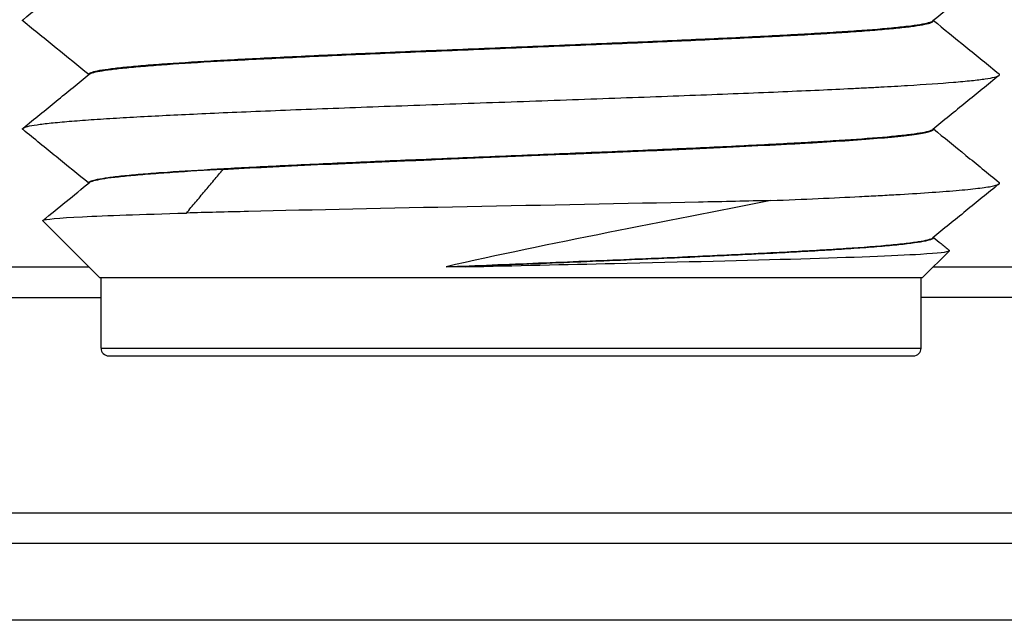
# Model space of a CAD drawing. Extents: x -1765 to 4890, y -3431 to 1272.
# Tile 124 of 189: x 3096.25 to 3102.65, y -2504.75 to -2500.84. Entities that reach past the tile are written whole.
import ezdxf

# ---------------------------------------------------------------- set-up
doc = ezdxf.new("R2010")
doc.units = 0
doc.linetypes.add('DASHED', pattern=[15, 7, -8])
doc.layers.get('0').update_dxf_attribs({"linetype": 'CONTINUOUS'})
doc.layers.add('1', color=7, linetype='CONTINUOUS')

# ---------------------------------------------------------------- blocks, each defined once
blk = doc.blocks.new('PROBECARD_STIFFENER_1', base_point=(3004.5148, -2504.2512))
at = {"color": 5, "linetype": 'DASHED'}
for p, q in [((3099.2281, -2504.2512), (3095.3312, -2504.2512)), ((3099.7178, -2504.2512), (3099.2281, -2504.2512)), ((3104.2193, -2504.2512), (3099.7178, -2504.2512))]:
    blk.add_line(p, q, dxfattribs=at)
at = {"color": 5, "linetype": 'CONTINUOUS'}
blk.add_line((3156.9148, -2504.7512), (3074.0434, -2504.7512), dxfattribs=at)
blk = doc.blocks.new('PROBE_CARD_STIFFENER_E4155', base_point=(3004.5148, -2504.2512))
blk.add_blockref('PROBECARD_STIFFENER_1', (3004.5148, -2504.2512))
blk = doc.blocks.new('PROBE_CARD_STIFFNER_AS4155', base_point=(3004.5148, -2493.2512))
blk.add_blockref('PROBE_CARD_STIFFENER_E4155', (3004.5148, -2504.2512))
blk = doc.blocks.new('SMA_CONNECTOR_RING', base_point=(3072.005, -2496.9312))
at = {"color": 7, "linetype": 'CONTINUOUS'}
for p, q in [((3096.1107, -2502.4512), (3096.6998, -2502.4512)), ((3102.1898, -2502.4512), (3112.711, -2502.4512)), ((3095.9394, -2502.6512), (3096.7798, -2502.6512)), ((3112.621, -2502.6512), (3102.1098, -2502.6512)), ((3074.0434, -2504.0512), (3152.9148, -2504.0512)), ((3099.2281, -2504.2512), (3094.8292, -2504.2512)), ((3104.2193, -2504.2512), (3099.2281, -2504.2512))]:
    blk.add_line(p, q, dxfattribs=at)
blk = doc.blocks.new('SMA_CONNECTOR_RING_E702571', base_point=(3072.005, -2496.9312))
blk.add_blockref('SMA_CONNECTOR_RING', (3072.005, -2496.9312))
blk = doc.blocks.new('N2360-20129_SMA_BULKHE1061', base_point=(3090.8546, -2490.2512))
at = {"color": 7, "linetype": 'CONTINUOUS'}
for p, q in [((3102.1893, -2500.8497), (3102.1893, -2500.852)), ((3096.7004, -2501.1997), (3096.7004, -2501.202)), ((3102.1893, -2501.5553), (3102.1893, -2501.5576)), ((3096.7004, -2501.9053), (3096.7004, -2501.9075)), ((3096.7698, -2502.5212), (3096.4018, -2502.1532)), ((3102.1893, -2502.2609), (3102.1893, -2502.2631)), ((3102.1198, -2502.5212), (3102.2933, -2502.3477)), ((3099.1458, -2502.4518), (3099.0227, -2502.4518)), ((3096.7698, -2502.5212), (3096.7798, -2502.5212)), ((3096.7798, -2502.9812), (3096.7798, -2502.5212)), ((3096.7798, -2502.5212), (3097.6205, -2502.5212)), ((3097.6205, -2502.5212), (3102.1098, -2502.5212)), ((3102.1098, -2502.9812), (3102.1098, -2502.5212)), ((3102.1098, -2502.5212), (3102.1198, -2502.5212)), ((3096.8298, -2503.0312), (3102.0598, -2503.0312))]:
    blk.add_line(p, q, dxfattribs=at)
at = {"color": 1, "linetype": 'CONTINUOUS'}
blk.add_line((3096.7798, -2502.9812), (3102.1098, -2502.9812), dxfattribs=at)
at = {"color": 7, "linetype": 'CONTINUOUS'}
for centre, start, end in [((3096.8298, -2502.9812), 180, -90), ((3102.0598, -2502.9812), -90, 0)]:
    blk.add_arc(centre, 0.05, start, end, dxfattribs=at)
for points in [[(3096.2728, -2500.8446), (3096.3419, -2500.7884), (3096.4087, -2500.7339), (3096.4734, -2500.6812)], [(3102.3962, -2500.6812), (3102.3235, -2500.7405), (3102.2534, -2500.7975), (3102.1858, -2500.8526)]]:
    blk.add_open_spline(points, degree=3, dxfattribs=at)
for points, knots in [([(3096.2728, -2500.8543), (3096.2718, -2500.8535), (3096.2711, -2500.8527), (3096.2706, -2500.8519), (3096.2701, -2500.8511), (3096.2698, -2500.8503), (3096.2698, -2500.8495), (3096.2698, -2500.8487), (3096.2701, -2500.8478), (3096.2706, -2500.847), (3096.2711, -2500.8462), (3096.2718, -2500.8454), (3096.2728, -2500.8446)], [0, 0, 0, 0, 0.00333192, 0.00333192, 0.00333192, 0.00591764, 0.00591764, 0.00591764, 0.00850384, 0.00850384, 0.00850384, 0.01183912, 0.01183912, 0.01183912, 0.01183912]), ([(3096.7, -2501.2022), (3096.632, -2501.1469), (3096.5615, -2501.0895), (3096.4883, -2501.0298), (3096.419, -2500.9734), (3096.3472, -2500.9149), (3096.2728, -2500.8543)], [0.0051044, 0.0051044, 0.0051044, 0.0051044, 0.2779219, 0.2779219, 0.2779219, 0.5558438, 0.5558438, 0.5558438, 0.5558438]), ([(3096.7004, -2501.1997), (3096.7004, -2501.198), (3096.7014, -2501.1962), (3096.7034, -2501.1945), (3096.7059, -2501.1923), (3096.7099, -2501.1901), (3096.7155, -2501.1879), (3096.725, -2501.1842), (3096.7389, -2501.1805), (3096.757, -2501.1768), (3096.7758, -2501.1731), (3096.799, -2501.1693), (3096.8265, -2501.1655), (3096.8539, -2501.1618), (3096.8856, -2501.1581), (3096.921, -2501.1544), (3096.9564, -2501.1507), (3096.9956, -2501.147), (3097.038, -2501.1434), (3097.0804, -2501.1398), (3097.1261, -2501.1362), (3097.1745, -2501.1327), (3097.2713, -2501.1257), (3097.3789, -2501.1188), (3097.4927, -2501.1122), (3097.5211, -2501.1105), (3097.5499, -2501.1089), (3097.5791, -2501.1073), (3097.6084, -2501.1056), (3097.6385, -2501.104), (3097.6694, -2501.1023), (3097.7313, -2501.099), (3097.7965, -2501.0956), (3097.8651, -2501.0922), (3097.9336, -2501.0888), (3098.0055, -2501.0853), (3098.0803, -2501.0817), (3098.1552, -2501.0782), (3098.2331, -2501.0746), (3098.3137, -2501.071), (3098.3943, -2501.0674), (3098.4776, -2501.0637), (3098.5631, -2501.06), (3098.6485, -2501.0564), (3098.7362, -2501.0526), (3098.8256, -2501.0489), (3099.0042, -2501.0414), (3099.1895, -2501.0338), (3099.3758, -2501.0261), (3099.5622, -2501.0185), (3099.7496, -2501.0109), (3099.9323, -2501.0033), (3100.0236, -2500.9995), (3100.1138, -2500.9957), (3100.2021, -2500.9919), (3100.2905, -2500.9882), (3100.377, -2500.9844), (3100.4611, -2500.9807), (3100.5452, -2500.977), (3100.6269, -2500.9733), (3100.7058, -2500.9697), (3100.7847, -2500.9661), (3100.8607, -2500.9625), (3100.9335, -2500.9589), (3101.0064, -2500.9554), (3101.076, -2500.9519), (3101.1422, -2500.9484), (3101.2085, -2500.945), (3101.2713, -2500.9416), (3101.3306, -2500.9383), (3101.3603, -2500.9366), (3101.389, -2500.9349), (3101.4169, -2500.9333), (3101.4449, -2500.9316), (3101.4717, -2500.93), (3101.4985, -2500.9284), (3101.5519, -2500.9251), (3101.6035, -2500.9217), (3101.6529, -2500.9183), (3101.7517, -2500.9115), (3101.8415, -2500.9045), (3101.9178, -2500.8973), (3101.9559, -2500.8937), (3101.9907, -2500.8901), (3102.0216, -2500.8864), (3102.0525, -2500.8827), (3102.0796, -2500.879), (3102.1024, -2500.8753), (3102.1252, -2500.8715), (3102.1438, -2500.8678), (3102.1578, -2500.864), (3102.1718, -2500.8602), (3102.1812, -2500.8564), (3102.1858, -2500.8526)], [0, 0, 0, 0, 0.006234, 0.006234, 0.006234, 0.020074, 0.020074, 0.020074, 0.063124, 0.063124, 0.063124, 0.133476, 0.133476, 0.133476, 0.228649, 0.228649, 0.228649, 0.346195, 0.346195, 0.346195, 0.483136, 0.483136, 0.483136, 0.801943, 0.801943, 0.801943, 0.888545, 0.888545, 0.888545, 0.978946, 0.978946, 0.978946, 1.174913, 1.174913, 1.174913, 1.390411, 1.390411, 1.390411, 1.62402, 1.62402, 1.62402, 1.873609, 1.873609, 1.873609, 2.13636, 2.13636, 2.13636, 2.687109, 2.687109, 2.687109, 3.244012, 3.244012, 3.244012, 3.51409, 3.51409, 3.51409, 3.773299, 3.773299, 3.773299, 4.018264, 4.018264, 4.018264, 4.246248, 4.246248, 4.246248, 4.455219, 4.455219, 4.455219, 4.643866, 4.643866, 4.643866, 4.730346, 4.730346, 4.730346, 4.812034, 4.812034, 4.812034, 4.966796, 4.966796, 4.966796, 5.232476, 5.232476, 5.232476, 5.336903, 5.336903, 5.336903, 5.418486, 5.418486, 5.418486, 5.474989, 5.474989, 5.474989, 5.505512, 5.505512, 5.505512, 5.505512]), ([(3096.7038, -2501.1991), (3096.7085, -2501.1953), (3096.718, -2501.1915), (3096.7321, -2501.1877), (3096.7461, -2501.1839), (3096.7649, -2501.1801), (3096.788, -2501.1763), (3096.8111, -2501.1726), (3096.8386, -2501.1688), (3096.8701, -2501.1651), (3096.9015, -2501.1614), (3096.937, -2501.1577), (3096.976, -2501.154), (3097.015, -2501.1504), (3097.0576, -2501.1468), (3097.1031, -2501.1432), (3097.1486, -2501.1396), (3097.1971, -2501.1361), (3097.248, -2501.1326), (3097.3498, -2501.1257), (3097.4613, -2501.1189), (3097.5779, -2501.1124), (3097.6363, -2501.1091), (3097.6982, -2501.1058), (3097.7634, -2501.1024), (3097.8286, -2501.0991), (3097.8971, -2501.0956), (3097.9689, -2501.0922), (3098.0406, -2501.0887), (3098.1155, -2501.0851), (3098.1933, -2501.0816), (3098.271, -2501.078), (3098.3517, -2501.0744), (3098.4348, -2501.0707), (3098.5179, -2501.0671), (3098.6035, -2501.0634), (3098.6911, -2501.0596), (3098.7786, -2501.0559), (3098.868, -2501.0522), (3098.9588, -2501.0484), (3099.1404, -2501.0408), (3099.3273, -2501.0332), (3099.5138, -2501.0256), (3099.7003, -2501.0179), (3099.8864, -2501.0103), (3100.0665, -2501.0027), (3100.1565, -2500.999), (3100.245, -2500.9952), (3100.3314, -2500.9915), (3100.4178, -2500.9877), (3100.5021, -2500.984), (3100.5837, -2500.9803), (3100.6654, -2500.9767), (3100.7444, -2500.973), (3100.8204, -2500.9694), (3100.8964, -2500.9659), (3100.9693, -2500.9623), (3101.0389, -2500.9588), (3101.1086, -2500.9553), (3101.1749, -2500.9519), (3101.2377, -2500.9485), (3101.3006, -2500.9451), (3101.36, -2500.9417), (3101.4158, -2500.9384), (3101.4714, -2500.9352), (3101.5245, -2500.9319), (3101.5761, -2500.9285), (3101.6277, -2500.9252), (3101.6773, -2500.9218), (3101.7243, -2500.9183), (3101.7714, -2500.9149), (3101.8159, -2500.9114), (3101.8573, -2500.9078), (3101.8987, -2500.9043), (3101.937, -2500.9007), (3101.9717, -2500.897), (3102.0064, -2500.8934), (3102.0375, -2500.8897), (3102.0645, -2500.886), (3102.0916, -2500.8823), (3102.1145, -2500.8786), (3102.133, -2500.8748), (3102.151, -2500.8711), (3102.1648, -2500.8675), (3102.1743, -2500.8638), (3102.1798, -2500.8616), (3102.1838, -2500.8594), (3102.1863, -2500.8572), (3102.1883, -2500.8555), (3102.1893, -2500.8538), (3102.1893, -2500.852)], [0, 0, 0, 0, 0.030679, 0.030679, 0.030679, 0.087771, 0.087771, 0.087771, 0.170621, 0.170621, 0.170621, 0.27717, 0.27717, 0.27717, 0.404675, 0.404675, 0.404675, 0.549981, 0.549981, 0.549981, 0.880515, 0.880515, 0.880515, 1.066257, 1.066257, 1.066257, 1.27199, 1.27199, 1.27199, 1.496642, 1.496642, 1.496642, 1.738444, 1.738444, 1.738444, 1.994919, 1.994919, 1.994919, 2.262932, 2.262932, 2.262932, 2.818375, 2.818375, 2.818375, 3.371522, 3.371522, 3.371522, 3.6367, 3.6367, 3.6367, 3.889272, 3.889272, 3.889272, 4.126165, 4.126165, 4.126165, 4.344983, 4.344983, 4.344983, 4.544052, 4.544052, 4.544052, 4.722405, 4.722405, 4.722405, 4.883044, 4.883044, 4.883044, 5.031559, 5.031559, 5.031559, 5.164924, 5.164924, 5.164924, 5.279869, 5.279869, 5.279869, 5.373354, 5.373354, 5.373354, 5.442793, 5.442793, 5.442793, 5.485511, 5.485511, 5.485511, 5.499294, 5.499294, 5.499294, 5.505512, 5.505512, 5.505512, 5.505512]), ([(3102.1897, -2500.8495), (3102.2576, -2500.9048), (3102.3281, -2500.9623), (3102.4013, -2501.0219), (3102.4707, -2501.0783), (3102.5425, -2501.1368), (3102.6168, -2501.1974)], [0.0051047, 0.0051047, 0.0051047, 0.0051047, 0.2779219, 0.2779219, 0.2779219, 0.5558439, 0.5558439, 0.5558439, 0.5558439]), ([(3096.2728, -2501.5501), (3096.3472, -2501.4896), (3096.419, -2501.4311), (3096.4883, -2501.3746), (3096.5629, -2501.3139), (3096.6347, -2501.2555), (3096.7038, -2501.1991)], [0, 0, 0, 0, 0.2779219, 0.2779219, 0.2779219, 0.5558439, 0.5558439, 0.5558439, 0.5558439]), ([(3096.2728, -2501.5501), (3096.2775, -2501.5464), (3096.2875, -2501.5426), (3096.3028, -2501.5388), (3096.3181, -2501.5351), (3096.3386, -2501.5313), (3096.3642, -2501.5276), (3096.3897, -2501.5238), (3096.4202, -2501.5201), (3096.4553, -2501.5164), (3096.4904, -2501.5128), (3096.5301, -2501.5091), (3096.5738, -2501.5055), (3096.6175, -2501.5019), (3096.6652, -2501.4983), (3096.7165, -2501.4947), (3096.7677, -2501.4912), (3096.8223, -2501.4877), (3096.8798, -2501.4843), (3096.9948, -2501.4774), (3097.121, -2501.4706), (3097.2534, -2501.4642), (3097.3849, -2501.4578), (3097.5315, -2501.4511), (3097.6931, -2501.4443), (3097.7738, -2501.4408), (3097.8582, -2501.4374), (3097.9459, -2501.4338), (3098.0336, -2501.4303), (3098.1246, -2501.4268), (3098.2186, -2501.4232), (3098.3125, -2501.4196), (3098.4093, -2501.4159), (3098.5084, -2501.4123), (3098.6076, -2501.4086), (3098.7091, -2501.4049), (3098.8122, -2501.4012), (3099.0185, -2501.3937), (3099.2314, -2501.3862), (3099.4448, -2501.3786), (3099.6582, -2501.3711), (3099.8719, -2501.3635), (3100.0796, -2501.356), (3100.1834, -2501.3523), (3100.2857, -2501.3485), (3100.3859, -2501.3448), (3100.486, -2501.3411), (3100.5839, -2501.3374), (3100.679, -2501.3338), (3100.7741, -2501.3301), (3100.8664, -2501.3265), (3100.9554, -2501.323), (3101.0443, -2501.3194), (3101.13, -2501.3158), (3101.212, -2501.3124), (3101.294, -2501.3089), (3101.3723, -2501.3054), (3101.4468, -2501.302), (3101.5212, -2501.2986), (3101.5918, -2501.2953), (3101.6584, -2501.292), (3101.6917, -2501.2904), (3101.724, -2501.2887), (3101.7553, -2501.2871), (3101.7865, -2501.2855), (3101.8172, -2501.2839), (3101.8475, -2501.2823), (3101.9079, -2501.279), (3101.9664, -2501.2757), (3102.0222, -2501.2723), (3102.1338, -2501.2655), (3102.2348, -2501.2585), (3102.3203, -2501.2514), (3102.3631, -2501.2478), (3102.402, -2501.2442), (3102.4365, -2501.2406), (3102.471, -2501.237), (3102.5011, -2501.2333), (3102.5263, -2501.2296), (3102.5515, -2501.2259), (3102.5719, -2501.2221), (3102.587, -2501.2184), (3102.6022, -2501.2147), (3102.6122, -2501.2109), (3102.6168, -2501.2071)], [0, 0, 0, 0, 0.032276, 0.032276, 0.032276, 0.0947, 0.0947, 0.0947, 0.186532, 0.186532, 0.186532, 0.305503, 0.305503, 0.305503, 0.448586, 0.448586, 0.448586, 0.612281, 0.612281, 0.612281, 0.986448, 0.986448, 0.986448, 1.426535, 1.426535, 1.426535, 1.679566, 1.679566, 1.679566, 1.952439, 1.952439, 1.952439, 2.242538, 2.242538, 2.242538, 2.546502, 2.546502, 2.546502, 3.179485, 3.179485, 3.179485, 3.814658, 3.814658, 3.814658, 4.121176, 4.121176, 4.121176, 4.414531, 4.414531, 4.414531, 4.691089, 4.691089, 4.691089, 4.947936, 4.947936, 4.947936, 5.182949, 5.182949, 5.182949, 5.394797, 5.394797, 5.394797, 5.491825, 5.491825, 5.491825, 5.584121, 5.584121, 5.584121, 5.759125, 5.759125, 5.759125, 6.058024, 6.058024, 6.058024, 6.17468, 6.17468, 6.17468, 6.265148, 6.265148, 6.265148, 6.326949, 6.326949, 6.326949, 6.35907, 6.35907, 6.35907, 6.35907]), ([(3102.6168, -2501.2071), (3102.5425, -2501.2677), (3102.4707, -2501.3261), (3102.4013, -2501.3826), (3102.3268, -2501.4433), (3102.255, -2501.5018), (3102.1858, -2501.5581)], [0, 0, 0, 0, 0.2779219, 0.2779219, 0.2779219, 0.5558438, 0.5558438, 0.5558438, 0.5558438]), ([(3102.6168, -2501.2071), (3102.6178, -2501.2063), (3102.6186, -2501.2055), (3102.6191, -2501.2047), (3102.6196, -2501.2039), (3102.6198, -2501.2031), (3102.6198, -2501.2022), (3102.6198, -2501.2014), (3102.6196, -2501.2006), (3102.6191, -2501.1998), (3102.6186, -2501.199), (3102.6178, -2501.1982), (3102.6168, -2501.1974)], [0, 0, 0, 0, 0.00333192, 0.00333192, 0.00333192, 0.00591764, 0.00591764, 0.00591764, 0.00850384, 0.00850384, 0.00850384, 0.01183912, 0.01183912, 0.01183912, 0.01183912]), ([(3096.2728, -2501.5599), (3096.2718, -2501.5591), (3096.2711, -2501.5583), (3096.2706, -2501.5575), (3096.2701, -2501.5567), (3096.2698, -2501.5558), (3096.2698, -2501.555), (3096.2698, -2501.5542), (3096.2701, -2501.5534), (3096.2706, -2501.5526), (3096.2711, -2501.5518), (3096.2718, -2501.551), (3096.2728, -2501.5501)], [0, 0, 0, 0, 0.00333192, 0.00333192, 0.00333192, 0.00591764, 0.00591764, 0.00591764, 0.00850384, 0.00850384, 0.00850384, 0.01183912, 0.01183912, 0.01183912, 0.01183912]), ([(3096.7, -2501.9078), (3096.632, -2501.8524), (3096.5615, -2501.795), (3096.4883, -2501.7354), (3096.419, -2501.6789), (3096.3472, -2501.6205), (3096.2728, -2501.5599)], [0.0051044, 0.0051044, 0.0051044, 0.0051044, 0.2779219, 0.2779219, 0.2779219, 0.5558438, 0.5558438, 0.5558438, 0.5558438]), ([(3096.7004, -2501.9053), (3096.7004, -2501.9035), (3096.7014, -2501.9018), (3096.7034, -2501.9), (3096.7059, -2501.8978), (3096.7099, -2501.8956), (3096.7155, -2501.8935), (3096.725, -2501.8898), (3096.7389, -2501.8861), (3096.757, -2501.8824), (3096.7758, -2501.8786), (3096.799, -2501.8748), (3096.8265, -2501.8711), (3096.8539, -2501.8673), (3096.8856, -2501.8636), (3096.921, -2501.8599), (3096.9564, -2501.8562), (3096.9956, -2501.8526), (3097.038, -2501.849), (3097.0804, -2501.8454), (3097.1261, -2501.8418), (3097.1745, -2501.8383), (3097.2713, -2501.8312), (3097.3789, -2501.8244), (3097.4927, -2501.8177), (3097.5211, -2501.8161), (3097.5499, -2501.8144), (3097.5791, -2501.8128), (3097.6084, -2501.8112), (3097.6385, -2501.8095), (3097.6694, -2501.8079), (3097.7313, -2501.8046), (3097.7965, -2501.8012), (3097.8651, -2501.7977), (3097.9336, -2501.7943), (3098.0055, -2501.7908), (3098.0803, -2501.7873), (3098.1552, -2501.7838), (3098.2331, -2501.7802), (3098.3137, -2501.7766), (3098.3943, -2501.773), (3098.4776, -2501.7693), (3098.5631, -2501.7656), (3098.6485, -2501.7619), (3098.7362, -2501.7582), (3098.8256, -2501.7544), (3099.0042, -2501.7469), (3099.1895, -2501.7393), (3099.3758, -2501.7317), (3099.5622, -2501.7241), (3099.7496, -2501.7164), (3099.9323, -2501.7088), (3100.0236, -2501.705), (3100.1138, -2501.7012), (3100.2021, -2501.6975), (3100.2905, -2501.6937), (3100.377, -2501.69), (3100.4611, -2501.6863), (3100.5452, -2501.6826), (3100.6269, -2501.6789), (3100.7058, -2501.6753), (3100.7847, -2501.6716), (3100.8607, -2501.668), (3100.9335, -2501.6645), (3101.0064, -2501.6609), (3101.076, -2501.6574), (3101.1422, -2501.654), (3101.2085, -2501.6505), (3101.2713, -2501.6471), (3101.3306, -2501.6438), (3101.3603, -2501.6421), (3101.389, -2501.6405), (3101.4169, -2501.6388), (3101.4449, -2501.6372), (3101.4717, -2501.6356), (3101.4985, -2501.6339), (3101.5519, -2501.6306), (3101.6035, -2501.6273), (3101.6529, -2501.6239), (3101.7517, -2501.6171), (3101.8415, -2501.6101), (3101.9178, -2501.6029), (3101.9559, -2501.5993), (3101.9907, -2501.5956), (3102.0216, -2501.5919), (3102.0525, -2501.5883), (3102.0796, -2501.5846), (3102.1024, -2501.5808), (3102.1252, -2501.5771), (3102.1438, -2501.5733), (3102.1578, -2501.5695), (3102.1718, -2501.5657), (3102.1812, -2501.5619), (3102.1858, -2501.5581)], [0, 0, 0, 0, 0.006234, 0.006234, 0.006234, 0.020074, 0.020074, 0.020074, 0.063124, 0.063124, 0.063124, 0.133476, 0.133476, 0.133476, 0.228649, 0.228649, 0.228649, 0.346195, 0.346195, 0.346195, 0.483136, 0.483136, 0.483136, 0.801943, 0.801943, 0.801943, 0.888545, 0.888545, 0.888545, 0.978946, 0.978946, 0.978946, 1.174913, 1.174913, 1.174913, 1.390411, 1.390411, 1.390411, 1.62402, 1.62402, 1.62402, 1.873609, 1.873609, 1.873609, 2.13636, 2.13636, 2.13636, 2.687109, 2.687109, 2.687109, 3.244012, 3.244012, 3.244012, 3.51409, 3.51409, 3.51409, 3.773299, 3.773299, 3.773299, 4.018264, 4.018264, 4.018264, 4.246248, 4.246248, 4.246248, 4.455219, 4.455219, 4.455219, 4.643866, 4.643866, 4.643866, 4.730346, 4.730346, 4.730346, 4.812034, 4.812034, 4.812034, 4.966796, 4.966796, 4.966796, 5.232476, 5.232476, 5.232476, 5.336903, 5.336903, 5.336903, 5.418486, 5.418486, 5.418486, 5.474989, 5.474989, 5.474989, 5.505512, 5.505512, 5.505512, 5.505512]), ([(3097.5731, -2501.8182), (3097.6606, -2501.8133), (3097.7558, -2501.8083), (3097.8584, -2501.8032), (3097.961, -2501.798), (3098.0711, -2501.7927), (3098.1877, -2501.7874), (3098.3043, -2501.782), (3098.4274, -2501.7766), (3098.5556, -2501.771), (3098.6838, -2501.7655), (3098.817, -2501.7598), (3098.9532, -2501.7542), (3099.2257, -2501.7428), (3099.5104, -2501.7313), (3099.7878, -2501.7199), (3099.9266, -2501.7142), (3100.0635, -2501.7085), (3100.1962, -2501.7028), (3100.329, -2501.6972), (3100.4577, -2501.6916), (3100.5804, -2501.686), (3100.7031, -2501.6805), (3100.8199, -2501.6751), (3100.9294, -2501.6698), (3101.039, -2501.6644), (3101.1413, -2501.6592), (3101.2358, -2501.6541), (3101.2831, -2501.6516), (3101.3283, -2501.649), (3101.3716, -2501.6466), (3101.4151, -2501.6441), (3101.4559, -2501.6416), (3101.496, -2501.6392), (3101.5763, -2501.6342), (3101.6527, -2501.6291), (3101.7233, -2501.624), (3101.794, -2501.6188), (3101.859, -2501.6135), (3101.9164, -2501.6081), (3101.9451, -2501.6054), (3101.9719, -2501.6026), (3101.9966, -2501.5999), (3102.0213, -2501.5971), (3102.0439, -2501.5944), (3102.0642, -2501.5916), (3102.0846, -2501.5888), (3102.1026, -2501.586), (3102.1182, -2501.5832), (3102.1337, -2501.5804), (3102.1469, -2501.5775), (3102.1574, -2501.5747), (3102.1682, -2501.5718), (3102.1762, -2501.5689), (3102.1816, -2501.566), (3102.1848, -2501.5643), (3102.187, -2501.5625), (3102.1882, -2501.5608), (3102.1889, -2501.5597), (3102.1893, -2501.5586), (3102.1893, -2501.5576)], [0, 0, 0, 0, 0.285684, 0.285684, 0.285684, 0.615336, 0.615336, 0.615336, 0.983608, 0.983608, 0.983608, 1.381621, 1.381621, 1.381621, 2.216927, 2.216927, 2.216927, 2.625667, 2.625667, 2.625667, 3.010198, 3.010198, 3.010198, 3.359615, 3.359615, 3.359615, 3.666396, 3.666396, 3.666396, 3.80244, 3.80244, 3.80244, 3.927053, 3.927053, 3.927053, 4.154874, 4.154874, 4.154874, 4.34859, 4.34859, 4.34859, 4.429222, 4.429222, 4.429222, 4.497357, 4.497357, 4.497357, 4.551924, 4.551924, 4.551924, 4.592099, 4.592099, 4.592099, 4.61782, 4.61782, 4.61782, 4.626344, 4.626344, 4.626344, 4.629794, 4.629794, 4.629794, 4.629794]), ([(3102.1897, -2501.555), (3102.2577, -2501.6104), (3102.3282, -2501.6678), (3102.4013, -2501.7274), (3102.4707, -2501.7839), (3102.5425, -2501.8424), (3102.6168, -2501.9029)], [0.0051028, 0.0051028, 0.0051028, 0.0051028, 0.2779219, 0.2779219, 0.2779219, 0.5558439, 0.5558439, 0.5558439, 0.5558439]), ([(3097.5731, -2501.8182), (3097.457, -2501.8247), (3097.3461, -2501.8315), (3097.2449, -2501.8384), (3097.1942, -2501.8418), (3097.146, -2501.8454), (3097.1007, -2501.8489), (3097.0555, -2501.8525), (3097.0132, -2501.8561), (3096.9744, -2501.8597), (3096.9357, -2501.8634), (3096.9004, -2501.867), (3096.8691, -2501.8708), (3096.8378, -2501.8745), (3096.8105, -2501.8782), (3096.7875, -2501.882), (3096.7645, -2501.8857), (3096.7459, -2501.8895), (3096.7319, -2501.8933), (3096.7179, -2501.8971), (3096.7085, -2501.9009), (3096.7038, -2501.9047)], [0, 0, 0, 0, 0.3288758, 0.3288758, 0.3288758, 0.4733819, 0.4733819, 0.4733819, 0.6001537, 0.6001537, 0.6001537, 0.7060705, 0.7060705, 0.7060705, 0.7884257, 0.7884257, 0.7884257, 0.8451875, 0.8451875, 0.8451875, 0.8757161, 0.8757161, 0.8757161, 0.8757161]), ([(3096.4021, -2502.1504), (3096.4538, -2502.1083), (3096.5041, -2502.0674), (3096.553, -2502.0276), (3096.6045, -2501.9856), (3096.6547, -2501.9447), (3096.7038, -2501.9047)], [0, 0, 0, 0, 0.1945511, 0.1945511, 0.1945511, 0.3891022, 0.3891022, 0.3891022, 0.3891022]), ([(3102.6168, -2501.9127), (3102.6178, -2501.9119), (3102.6186, -2501.9111), (3102.6191, -2501.9102), (3102.6196, -2501.9094), (3102.6198, -2501.9086), (3102.6198, -2501.9078), (3102.6198, -2501.907), (3102.6196, -2501.9062), (3102.6191, -2501.9054), (3102.6186, -2501.9045), (3102.6178, -2501.9037), (3102.6168, -2501.9029)], [0, 0, 0, 0, 0.00333192, 0.00333192, 0.00333192, 0.00591764, 0.00591764, 0.00591764, 0.00850384, 0.00850384, 0.00850384, 0.01183912, 0.01183912, 0.01183912, 0.01183912]), ([(3101.1329, -2502.0212), (3101.2416, -2502.0167), (3101.3444, -2502.0122), (3101.4406, -2502.0079), (3101.5369, -2502.0035), (3101.6268, -2501.9992), (3101.7099, -2501.995), (3101.7516, -2501.9929), (3101.7912, -2501.9908), (3101.8305, -2501.9887), (3101.8698, -2501.9866), (3101.9082, -2501.9845), (3101.9456, -2501.9823), (3102.0205, -2501.978), (3102.0914, -2501.9737), (3102.1571, -2501.9692), (3102.2227, -2501.9647), (3102.2831, -2501.9602), (3102.337, -2501.9556), (3102.3908, -2501.9509), (3102.4381, -2501.9463), (3102.4777, -2501.9415), (3102.4974, -2501.9392), (3102.5153, -2501.9368), (3102.5312, -2501.9344), (3102.547, -2501.932), (3102.5609, -2501.9296), (3102.5726, -2501.9272), (3102.5843, -2501.9248), (3102.5938, -2501.9224), (3102.6012, -2501.92), (3102.6086, -2501.9175), (3102.6139, -2501.9151), (3102.6168, -2501.9127)], [0, 0, 0, 0, 0.30803, 0.30803, 0.30803, 0.577647, 0.577647, 0.577647, 0.698403, 0.698403, 0.698403, 0.813651, 0.813651, 0.813651, 1.025521, 1.025521, 1.025521, 1.20593, 1.20593, 1.20593, 1.347323, 1.347323, 1.347323, 1.401326, 1.401326, 1.401326, 1.443331, 1.443331, 1.443331, 1.472935, 1.472935, 1.472935, 1.490242, 1.490242, 1.490242, 1.490242]), ([(3102.6168, -2501.9127), (3102.5425, -2501.9732), (3102.4707, -2502.0317), (3102.4013, -2502.0882), (3102.3268, -2502.1489), (3102.255, -2502.2074), (3102.1858, -2502.2637)], [0, 0, 0, 0, 0.2779219, 0.2779219, 0.2779219, 0.5558438, 0.5558438, 0.5558438, 0.5558438]), ([(3101.1329, -2502.0212), (3100.9829, -2502.0247), (3100.8259, -2502.0281), (3100.6639, -2502.0315), (3100.1855, -2502.0415), (3099.6653, -2502.0515), (3099.1592, -2502.0616), (3098.6506, -2502.0717), (3098.1601, -2502.0818), (3097.7374, -2502.092), (3097.5939, -2502.0955), (3097.4594, -2502.0989), (3097.3349, -2502.1024)], [0, 0, 0, 0, 0.469129, 0.469129, 0.469129, 1.974157, 1.974157, 1.974157, 3.396194, 3.396194, 3.396194, 3.798914, 3.798914, 3.798914, 3.798914]), ([(3101.1329, -2502.0212), (3100.7889, -2502.0901), (3100.4298, -2502.1593), (3100.0766, -2502.2295), (3099.7107, -2502.3023), (3099.3513, -2502.3762), (3099.0227, -2502.4518)], [0, 0, 0, 0, 1.076638, 1.076638, 1.076638, 2.153741, 2.153741, 2.153741, 2.153741]), ([(3096.4021, -2502.1504), (3096.4122, -2502.1422), (3096.5022, -2502.1342), (3096.6602, -2502.1263), (3096.8127, -2502.1187), (3097.0349, -2502.1108), (3097.3349, -2502.1024)], [0, 0, 0, 0, 0.2593055, 0.2593055, 0.2593055, 0.9344221, 0.9344221, 0.9344221, 0.9344221]), ([(3096.4018, -2502.1532), (3096.4013, -2502.1527), (3096.4011, -2502.1523), (3096.4012, -2502.1518), (3096.4012, -2502.1513), (3096.4016, -2502.1509), (3096.4021, -2502.1504)], [0, 0, 0, 0, 0.001574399, 0.001574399, 0.001574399, 0.003294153, 0.003294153, 0.003294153, 0.003294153]), ([(3099.0227, -2502.4518), (3099.22, -2502.4436), (3099.4227, -2502.4353), (3099.6236, -2502.4271), (3099.8246, -2502.4189), (3100.0237, -2502.4106), (3100.2141, -2502.4025), (3100.3093, -2502.3985), (3100.4023, -2502.3944), (3100.4924, -2502.3904), (3100.5826, -2502.3865), (3100.6699, -2502.3825), (3100.7538, -2502.3786), (3100.8377, -2502.3747), (3100.9181, -2502.3708), (3100.9948, -2502.367), (3101.0714, -2502.3632), (3101.1443, -2502.3595), (3101.2131, -2502.3558), (3101.2819, -2502.3521), (3101.3467, -2502.3485), (3101.4074, -2502.345), (3101.4378, -2502.3432), (3101.4668, -2502.3414), (3101.4957, -2502.3397), (3101.5246, -2502.3379), (3101.5529, -2502.3361), (3101.5807, -2502.3343), (3101.6917, -2502.327), (3101.7935, -2502.3195), (3101.8803, -2502.3118), (3101.9238, -2502.308), (3101.9635, -2502.3041), (3101.9988, -2502.3001), (3102.0342, -2502.2962), (3102.0651, -2502.2922), (3102.0912, -2502.2882), (3102.1173, -2502.2841), (3102.1385, -2502.2801), (3102.1543, -2502.276), (3102.1702, -2502.2719), (3102.1808, -2502.2678), (3102.1858, -2502.2637)], [0, 0, 0, 0, 0.601442, 0.601442, 0.601442, 1.192389, 1.192389, 1.192389, 1.471025, 1.471025, 1.471025, 1.73263, 1.73263, 1.73263, 1.973903, 1.973903, 1.973903, 2.19251, 2.19251, 2.19251, 2.387086, 2.387086, 2.387086, 2.475603, 2.475603, 2.475603, 2.560722, 2.560722, 2.560722, 2.861228, 2.861228, 2.861228, 2.980283, 2.980283, 2.980283, 3.073464, 3.073464, 3.073464, 3.137779, 3.137779, 3.137779, 3.171858, 3.171858, 3.171858, 3.171858]), ([(3102.1893, -2502.2631), (3102.1893, -2502.2651), (3102.188, -2502.2671), (3102.1855, -2502.269), (3102.1825, -2502.2713), (3102.1778, -2502.2737), (3102.1713, -2502.276), (3102.1603, -2502.2799), (3102.1443, -2502.2839), (3102.1235, -2502.2878), (3102.1019, -2502.2918), (3102.0751, -2502.2959), (3102.0437, -2502.2999), (3102.0123, -2502.3039), (3101.9763, -2502.3078), (3101.9362, -2502.3117), (3101.8961, -2502.3156), (3101.852, -2502.3195), (3101.8045, -2502.3233), (3101.757, -2502.3271), (3101.7062, -2502.3309), (3101.6527, -2502.3345), (3101.5992, -2502.3382), (3101.5431, -2502.3418), (3101.485, -2502.3454), (3101.4273, -2502.3489), (3101.3663, -2502.3525), (3101.3007, -2502.3561), (3101.2352, -2502.3598), (3101.1656, -2502.3635), (3101.0921, -2502.3672), (3101.0186, -2502.371), (3100.9411, -2502.3748), (3100.8601, -2502.3787), (3100.779, -2502.3825), (3100.6943, -2502.3865), (3100.6064, -2502.3904), (3100.5186, -2502.3944), (3100.4276, -2502.3984), (3100.3341, -2502.4024), (3100.2406, -2502.4065), (3100.1447, -2502.4106), (3100.047, -2502.4147), (3099.9493, -2502.4188), (3099.8499, -2502.4229), (3099.7497, -2502.427), (3099.5493, -2502.4353), (3099.3455, -2502.4435), (3099.1458, -2502.4518)], [0, 0, 0, 0, 0.007254, 0.007254, 0.007254, 0.023125, 0.023125, 0.023125, 0.072431, 0.072431, 0.072431, 0.153142, 0.153142, 0.153142, 0.261335, 0.261335, 0.261335, 0.393537, 0.393537, 0.393537, 0.545761, 0.545761, 0.545761, 0.713809, 0.713809, 0.713809, 0.89843, 0.89843, 0.89843, 1.107283, 1.107283, 1.107283, 1.339635, 1.339635, 1.339635, 1.593558, 1.593558, 1.593558, 1.866137, 1.866137, 1.866137, 2.153518, 2.153518, 2.153518, 2.451055, 2.451055, 2.451055, 3.055491, 3.055491, 3.055491, 3.055491]), ([(3102.1897, -2502.2606), (3102.2062, -2502.2741), (3102.2228, -2502.2876), (3102.2394, -2502.3011), (3102.2573, -2502.3157), (3102.2751, -2502.3302), (3102.293, -2502.3447)], [0.0049177, 0.0049177, 0.0049177, 0.0049177, 0.069099, 0.069099, 0.069099, 0.138198, 0.138198, 0.138198, 0.138198]), ([(3099.1458, -2502.4518), (3099.4681, -2502.4444), (3099.7982, -2502.4371), (3100.117, -2502.4298), (3100.561, -2502.4196), (3100.9785, -2502.4095), (3101.3277, -2502.3993), (3101.6594, -2502.3895), (3101.9357, -2502.3795), (3102.1063, -2502.369), (3102.2209, -2502.362), (3102.2861, -2502.355), (3102.2933, -2502.3477)], [0, 0, 0, 0, 0.971525, 0.971525, 0.971525, 2.182575, 2.182575, 2.182575, 2.961809, 2.961809, 2.961809, 3.150176, 3.150176, 3.150176, 3.150176]), ([(3102.2933, -2502.3477), (3102.2938, -2502.3472), (3102.2941, -2502.3467), (3102.294, -2502.3462), (3102.2939, -2502.3457), (3102.2936, -2502.3452), (3102.293, -2502.3447)], [0, 0, 0, 0, 0.001681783, 0.001681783, 0.001681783, 0.003518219, 0.003518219, 0.003518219, 0.003518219])]:
    blk.add_open_spline(points, degree=3, knots=knots, dxfattribs=at)
at = {"color": 1, "linetype": 'CONTINUOUS'}
blk.add_open_spline([(3097.3349, -2502.1024), (3097.3448, -2502.0906), (3097.3547, -2502.0787), (3097.3646, -2502.0669), (3097.3746, -2502.0551), (3097.3845, -2502.0432), (3097.3944, -2502.0314), (3097.4143, -2502.0077), (3097.4341, -2501.984), (3097.454, -2501.9603), (3097.4738, -2501.9366), (3097.4937, -2501.913), (3097.5136, -2501.8893), (3097.5235, -2501.8774), (3097.5334, -2501.8656), (3097.5433, -2501.8538), (3097.5533, -2501.8419), (3097.5632, -2501.8301), (3097.5731, -2501.8182)], degree=3, knots=[0, 0, 0, 0, 0.0463569, 0.0463569, 0.0463569, 0.0927137, 0.0927137, 0.0927137, 0.1854275, 0.1854275, 0.1854275, 0.2781412, 0.2781412, 0.2781412, 0.324498, 0.324498, 0.324498, 0.3708549, 0.3708549, 0.3708549, 0.3708549], dxfattribs=at)
blk = doc.blocks.new('CONNECTOR__1062', base_point=(3090.8546, -2490.2512))
blk.add_blockref('N2360-20129_SMA_BULKHE1061', (3090.8546, -2490.2512))
blk = doc.blocks.new('N2360-60035_CONNECTOR_1063', base_point=(3090.8546, -2490.2512))
blk.add_blockref('CONNECTOR__1062', (3090.8546, -2490.2512))
blk = doc.blocks.new('CONN_QUARTER_SET_4', base_point=(3090.8546, -2490.2512))
blk.add_blockref('N2360-60035_CONNECTOR_1063', (3090.8546, -2490.2512))
blk = doc.blocks.new('SMA_CONNECTOR_RING_ASSY', base_point=(3072.005, -2490.2512))
for name, p in [('CONN_QUARTER_SET_4', (3090.8546, -2490.2512)), ('SMA_CONNECTOR_RING_E702571', (3072.005, -2496.9312))]:
    blk.add_blockref(name, p)
blk = doc.blocks.new('PROBE_CARD_ASSY', base_point=(3004.5148, -2490.2512))
for name, p in [('PROBE_CARD_STIFFNER_AS4155', (3004.5148, -2493.2512)), ('SMA_CONNECTOR_RING_ASSY', (3072.005, -2490.2512))]:
    blk.add_blockref(name, p)
blk = doc.blocks.new('WPIF_12INCH', base_point=(2906.6148, -2447.8512))
blk.add_blockref('PROBE_CARD_ASSY', (3004.5148, -2490.2512))
blk = doc.blocks.new('B-B', base_point=(3030.1612, -2455.8797))
blk.add_blockref('WPIF_12INCH', (2906.6148, -2447.8512))
blk = doc.blocks.new('1', base_point=(2845.4127, -2487.0842))
blk.add_blockref('B-B', (3030.1612, -2455.8797))
blk = doc.blocks.new('E7018-90050', base_point=(2906.6148, -2573.9919))
at = {"layer": '1'}
blk.add_blockref('1', (2845.4127, -2487.0842), dxfattribs=at)

msp = doc.modelspace()

# ---------------------------------------------------------------- block references
msp.add_blockref('E7018-90050', (2906.6148, -2573.9919))

doc.saveas('drawing.dxf')
